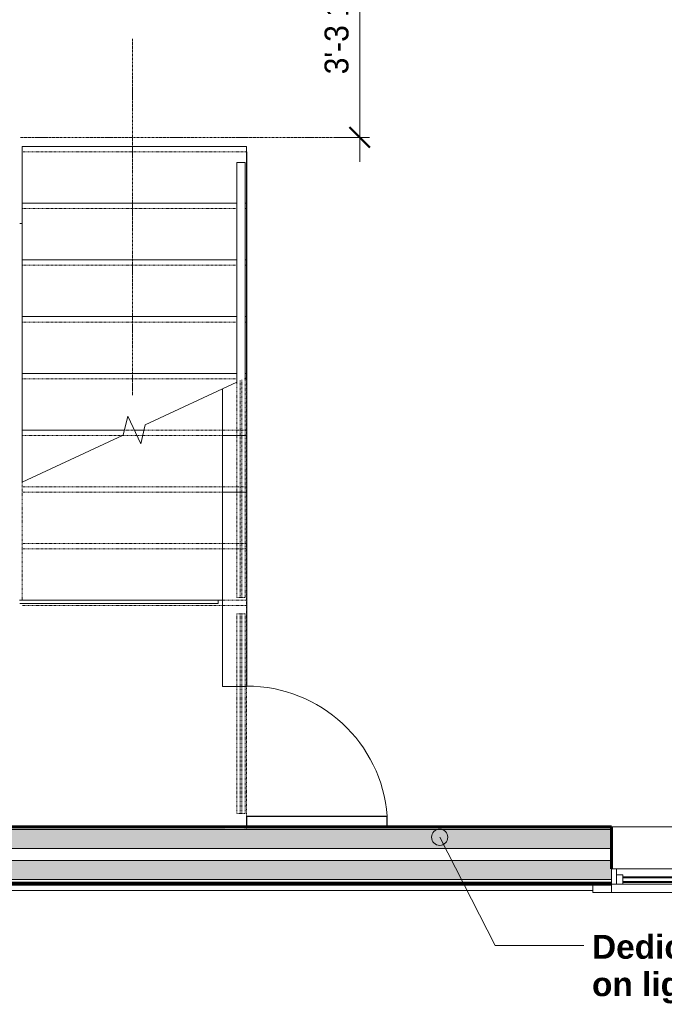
# Model space of a CAD drawing. Header units: inches. Extents: x -657 to 139, y -229 to 530.
# Tile 4 of 11: x -415 to -295, y -203 to -21. Entities that reach past the tile are written whole.
import ezdxf

# ---------------------------------------------------------------- set-up
doc = ezdxf.new("R2010")
doc.units = ezdxf.units.IN
doc.header["$MEASUREMENT"] = 0
doc.linetypes.add('3B Center Short', pattern=[0.59375, 0.375, -0.0625, 0.09375, -0.0625])
doc.linetypes.add('Overhead 1_16_', pattern=[0.101562, 0.0625, -0.039062])
for name, color, linetype, lineweight in [('A-ANNO-DIMS', 1, 'Continuous', 9), ('A-ANNO-DIMS-48', 1, 'Continuous', 9), ('A-ANNO-TEXT', 2, 'Continuous', 9), ('A-CLNG-SUSP', 5, 'Continuous', 18), ('A-DETL', 5, 'Continuous', 9), ('A-DETL-MBND', 5, 'Continuous', 9), ('A-DOOR', 1, 'Continuous', 18), ('A-FLOR-HRAL', 1, 'Continuous', 9), ('A-FLOR-STRS', 2, 'Continuous', 9), ('A-GLAZ', 6, 'Continuous', 18), ('A-GLAZ-GLAS', 6, 'Continuous', 40), ('A-SECT-MBND', 5, 'Overhead 1_16_', 9), ('A-WALL', 2, 'Continuous', 18), ('A-WALL-PATT', 2, 'Continuous', 60), ('I-WALL', 2, 'Continuous', 18), ('S-FNDN-FTNG', 4, 'Continuous', 18)]:
    doc.layers.add(name, color=color, linetype=linetype, lineweight=lineweight)
doc.styles.add('Arial', font='arial.ttf', dxfattribs={"height": 4.425898})
doc.styles.add('Arial_1', font='arial.ttf', dxfattribs={"width": 0.9, "height": 4.425898})
doc.dimstyles.new('Linear_-_3_32__Arial_Utility_Plans_1', dxfattribs={"dimscale": 12, "dimtxt": 4.5, "dimasz": 0.3125, "dimexe": 0.375, "dimexo": 0.375, "dimgap": 0.0625, "dimtad": 1, "dimrnd": 0.25, "dimzin": 3, "dimdsep": 46, "dimlunit": 4, "dimtxsty": 'Arial_1', "dimblk1": 'OBLIQUE', "dimblk2": 'OBLIQUE', "dimsah": 1, "dimcen": 0.09, "dimdle": 0.375, "dimazin": 0, "dimtfac": 1, "dimtix": 1, "dimtmove": 2, "dimatfit": 3, "dimfxl": 1, "dimtvp": 1, "dimfrac": 2, "dimtolj": 1, "dimtzin": 0, "dimarcsym": 2})

# ---------------------------------------------------------------- blocks, each defined once
blk = doc.blocks.new('Double Casement - _2_211510CS-2775949-First Floor Utility Plan')
at = {"layer": 'A-GLAZ'}
for p, q in [((-34.75, 6.81), (-38.25, 6.81)), ((-38.25, 6.81), (-38.25, 5.31)), ((-34.75, 5.31), (-34.75, 6.81)), ((-34.75, 6.81), (34.75, 6.81)), ((38.25, 6.81), (34.75, 6.81)), ((34.75, 6.81), (34.75, 5.31)), ((38.25, 5.31), (38.25, 6.81)), ((34.75, 5.31), (-34.75, 5.31)), ((-34.75, 5.31), (-34.75, 2.44)), ((-33.83, 2.44), (-33.83, 5.31)), ((-33.83, 5.31), (-32.68, 5.31)), ((-32.68, 5.31), (-32.68, 3.59)), ((-1.86, 5.31), (-0.73, 5.31)), ((-1.86, 3.59), (-1.86, 5.31)), ((-0.73, 5.31), (-0.73, 2.44)), ((0.73, 5.31), (0.73, 2.44)), ((1.86, 5.31), (0.73, 5.31)), ((1.86, 3.59), (1.86, 5.31)), ((33.83, 5.31), (32.68, 5.31)), ((32.68, 5.31), (32.68, 3.59)), ((33.83, 5.31), (33.83, 2.44)), ((34.75, 2.44), (34.75, 5.31)), ((-34.75, 2.44), (34.75, 2.44)), ((-32.68, 3.59), (-33.83, 3.59)), ((-0.73, 3.59), (-1.86, 3.59)), ((0.73, 3.59), (1.86, 3.59)), ((32.68, 3.59), (33.83, 3.59))]:
    blk.add_line(p, q, dxfattribs=at)
at = {"layer": 'A-GLAZ-GLAS'}
for p, q in [((-1.86, 5), (-32.68, 5)), ((-1.86, 3.99), (-32.68, 3.99)), ((1.86, 4.93), (32.68, 4.93)), ((1.86, 4.05), (32.68, 4.05))]:
    blk.add_line(p, q, dxfattribs=at)
blk = doc.blocks.new('Single Flush Access Panel - 2240HC-1006089-First Floor Utility Plan')
at = {"layer": 'A-DOOR', "lineweight": 30}
for p, q in [((11, 2.25), (11, 28.24)), ((13, 28.24), (11, 28.24)), ((13, 2.25), (13, 28.24)), ((13, 2.25), (11, 2.25))]:
    blk.add_line(p, q, dxfattribs=at)
at = {"layer": 'A-DOOR', "lineweight": 9}
blk.add_arc((13, 2.25), 26.07, 94.4004, 180, dxfattribs=at)
blk = doc.blocks.new('Railing - Railing-1626509-First Floor Utility Plan')
at = {"layer": 'A-SECT-MBND'}
for p, q in [((-373.72, -131), (-373.47, -131)), ((-373.72, -131), (-373.72, -167.92)), ((-373.47, -131), (-373.47, -167.92)), ((-373.47, -167.92), (-373.72, -167.92))]:
    blk.add_line(p, q, dxfattribs=at)
blk = doc.blocks.new('Railing - Railing-V12-First Floor Utility Plan')
at = {"layer": 'A-SECT-MBND'}
for p, q in [((-373.72, -131), (-373.47, -131)), ((-373.72, -131), (-373.72, -167.92)), ((-373.47, -131), (-373.47, -167.92)), ((-373.47, -167.92), (-373.72, -167.92))]:
    blk.add_line(p, q, dxfattribs=at)
blk = doc.blocks.new('Railing - Railing-V13-First Floor Utility Plan')
at = {"layer": 'A-SECT-MBND'}
for p, q in [((-373.72, -131), (-373.47, -131)), ((-373.72, -131), (-373.72, -167.92)), ((-373.47, -131), (-373.47, -167.92)), ((-373.47, -167.92), (-373.72, -167.92))]:
    blk.add_line(p, q, dxfattribs=at)
blk = doc.blocks.new('Railing - Railing-V14-First Floor Utility Plan')
at = {"layer": 'A-SECT-MBND'}
for p, q in [((-373.72, -131), (-373.47, -131)), ((-373.72, -131), (-373.72, -167.92)), ((-373.47, -131), (-373.47, -167.92)), ((-373.47, -167.92), (-373.72, -167.92))]:
    blk.add_line(p, q, dxfattribs=at)
blk = doc.blocks.new('Railing - Railing-V15-First Floor Utility Plan')
at = {"layer": 'A-SECT-MBND'}
for p, q in [((-373.72, -131), (-373.47, -131)), ((-373.72, -131), (-373.72, -167.92)), ((-373.47, -131), (-373.47, -167.92)), ((-373.47, -167.92), (-373.72, -167.92))]:
    blk.add_line(p, q, dxfattribs=at)
blk = doc.blocks.new('Railing - Railing-V16-First Floor Utility Plan')
at = {"layer": 'A-SECT-MBND'}
for p, q in [((-373.72, -131), (-373.47, -131)), ((-373.72, -131), (-373.72, -167.92)), ((-373.47, -131), (-373.47, -167.92)), ((-373.47, -167.92), (-373.72, -167.92))]:
    blk.add_line(p, q, dxfattribs=at)
blk = doc.blocks.new('Railing - Railing-V17-First Floor Utility Plan')
at = {"layer": 'A-SECT-MBND'}
for p, q in [((-373.72, -131), (-373.47, -131)), ((-373.72, -131), (-373.72, -167.92)), ((-373.47, -131), (-373.47, -167.92)), ((-373.47, -167.92), (-373.72, -167.92))]:
    blk.add_line(p, q, dxfattribs=at)
blk = doc.blocks.new('Railing - Railing-V18-First Floor Utility Plan')
at = {"layer": 'A-SECT-MBND'}
for p, q in [((-373.72, -131), (-373.47, -131)), ((-373.72, -131), (-373.72, -167.92)), ((-373.47, -131), (-373.47, -167.92)), ((-373.47, -167.92), (-373.72, -167.92))]:
    blk.add_line(p, q, dxfattribs=at)
blk = doc.blocks.new('Railing - Railing-V19-First Floor Utility Plan')
at = {"layer": 'A-SECT-MBND'}
for p, q in [((-373.72, -131), (-373.47, -131)), ((-373.72, -131), (-373.72, -167.92)), ((-373.47, -131), (-373.47, -167.92)), ((-373.47, -167.92), (-373.72, -167.92))]:
    blk.add_line(p, q, dxfattribs=at)
blk = doc.blocks.new('Railing - Railing-V20-First Floor Utility Plan')
at = {"layer": 'A-SECT-MBND'}
for p, q in [((-373.72, -131), (-373.47, -131)), ((-373.72, -131), (-373.72, -167.92)), ((-373.47, -131), (-373.47, -167.92)), ((-373.47, -167.92), (-373.72, -167.92))]:
    blk.add_line(p, q, dxfattribs=at)
blk = doc.blocks.new('Railing - Railing-V21-First Floor Utility Plan')
at = {"layer": 'A-SECT-MBND'}
for p, q in [((-373.72, -131), (-373.47, -131)), ((-373.72, -131), (-373.72, -167.92)), ((-373.47, -131), (-373.47, -167.92)), ((-373.47, -167.92), (-373.72, -167.92))]:
    blk.add_line(p, q, dxfattribs=at)
blk = doc.blocks.new('Railing - Railing-V22-First Floor Utility Plan')
at = {"layer": 'A-SECT-MBND'}
for p, q in [((-374.34, -131), (-372.84, -131)), ((-374.34, -131), (-374.34, -167.92)), ((-372.84, -131), (-372.84, -167.92)), ((-372.84, -167.92), (-374.34, -167.92))]:
    blk.add_line(p, q, dxfattribs=at)
blk = doc.blocks.new('Railing - Railing-1627492-First Floor Utility Plan')
at = {"layer": 'A-SECT-MBND'}
for p, q in [((-373.72, -87.8), (-373.72, -127.92)), ((-373.47, -87.68), (-373.47, -127.92)), ((-373.47, -127.92), (-373.72, -127.92))]:
    blk.add_line(p, q, dxfattribs=at)
blk = doc.blocks.new('Railing - Railing-V23-First Floor Utility Plan')
at = {"layer": 'A-SECT-MBND'}
for p, q in [((-373.72, -87.8), (-373.72, -127.92)), ((-373.47, -87.68), (-373.47, -127.92)), ((-373.47, -127.92), (-373.72, -127.92))]:
    blk.add_line(p, q, dxfattribs=at)
blk = doc.blocks.new('Railing - Railing-V24-First Floor Utility Plan')
at = {"layer": 'A-SECT-MBND'}
for p, q in [((-373.72, -87.8), (-373.72, -127.92)), ((-373.47, -87.68), (-373.47, -127.92)), ((-373.47, -127.92), (-373.72, -127.92))]:
    blk.add_line(p, q, dxfattribs=at)
blk = doc.blocks.new('Railing - Railing-V25-First Floor Utility Plan')
at = {"layer": 'A-SECT-MBND'}
for p, q in [((-373.72, -87.8), (-373.72, -127.92)), ((-373.47, -87.68), (-373.47, -127.92)), ((-373.47, -127.92), (-373.72, -127.92))]:
    blk.add_line(p, q, dxfattribs=at)
blk = doc.blocks.new('Railing - Railing-V26-First Floor Utility Plan')
at = {"layer": 'A-SECT-MBND'}
for p, q in [((-373.72, -87.8), (-373.72, -127.92)), ((-373.47, -87.68), (-373.47, -127.92)), ((-373.47, -127.92), (-373.72, -127.92))]:
    blk.add_line(p, q, dxfattribs=at)
blk = doc.blocks.new('Railing - Railing-V27-First Floor Utility Plan')
at = {"layer": 'A-SECT-MBND'}
for p, q in [((-373.72, -87.8), (-373.72, -127.92)), ((-373.47, -87.68), (-373.47, -127.92)), ((-373.47, -127.92), (-373.72, -127.92))]:
    blk.add_line(p, q, dxfattribs=at)
blk = doc.blocks.new('Railing - Railing-V28-First Floor Utility Plan')
at = {"layer": 'A-SECT-MBND'}
for p, q in [((-373.72, -87.8), (-373.72, -127.92)), ((-373.47, -87.68), (-373.47, -127.92)), ((-373.47, -127.92), (-373.72, -127.92))]:
    blk.add_line(p, q, dxfattribs=at)
blk = doc.blocks.new('Railing - Railing-V29-First Floor Utility Plan')
at = {"layer": 'A-SECT-MBND'}
for p, q in [((-373.72, -87.8), (-373.72, -127.92)), ((-373.47, -87.68), (-373.47, -127.92)), ((-373.47, -127.92), (-373.72, -127.92))]:
    blk.add_line(p, q, dxfattribs=at)
blk = doc.blocks.new('Railing - Railing-V30-First Floor Utility Plan')
at = {"layer": 'A-SECT-MBND'}
for p, q in [((-373.72, -87.8), (-373.72, -127.92)), ((-373.47, -87.68), (-373.47, -127.92)), ((-373.47, -127.92), (-373.72, -127.92))]:
    blk.add_line(p, q, dxfattribs=at)
blk = doc.blocks.new('Railing - Railing-V31-First Floor Utility Plan')
at = {"layer": 'A-SECT-MBND'}
for p, q in [((-373.72, -87.8), (-373.72, -127.92)), ((-373.47, -87.68), (-373.47, -127.92)), ((-373.47, -127.92), (-373.72, -127.92))]:
    blk.add_line(p, q, dxfattribs=at)
blk = doc.blocks.new('Railing - Railing-V32-First Floor Utility Plan')
at = {"layer": 'A-SECT-MBND'}
for p, q in [((-373.72, -87.8), (-373.72, -127.92)), ((-373.47, -87.68), (-373.47, -127.92)), ((-373.47, -127.92), (-373.72, -127.92))]:
    blk.add_line(p, q, dxfattribs=at)
blk = doc.blocks.new('Railing - Railing-V33-First Floor Utility Plan')
at = {"layer": 'A-FLOR-HRAL'}
for p, q in [((-374.34, -47.42), (-372.84, -47.42)), ((-374.34, -47.42), (-374.34, -88.09)), ((-372.84, -47.42), (-372.84, -87.39))]:
    blk.add_line(p, q, dxfattribs=at)
at = {"layer": 'A-SECT-MBND'}
for p, q in [((-372.84, -87.39), (-372.84, -127.92)), ((-374.34, -88.09), (-374.34, -127.92)), ((-372.84, -127.92), (-374.34, -127.92))]:
    blk.add_line(p, q, dxfattribs=at)
blk = doc.blocks.new('House Slab Perimeter Insulation - House Slab Perimeter Insulation-2402339-First Floor Utility Plan')
at = {"layer": 'A-DETL-MBND'}
blk.add_line((-308.54, -182.17), (-524.29, -182.17), dxfattribs=at)
blk = doc.blocks.new('DIMBLOCK9-First Floor Utility Plan')
at = {"layer": 'A-ANNO-DIMS-48', "lineweight": 50, "transparency": 16777216}
for p, q in [((-351.64, -3.42), (-353.52, -1.54)), ((-351.64, -3.42), (-349.77, -5.29)), ((-351.64, -42.76), (-353.52, -40.89)), ((-351.64, -42.76), (-349.77, -44.64))]:
    blk.add_line(p, q, dxfattribs=at)
at = {"layer": 'A-ANNO-DIMS-48', "transparency": 16777216}
for p, q in [((-349.8, -3.42), (-356.14, -3.42)), ((-351.64, -47.26), (-351.64, -3.42)), ((-351.64, -3.42), (-349.8, -3.42)), ((-349.8, -42.76), (-356.14, -42.76)), ((-351.64, -42.76), (-349.8, -42.76))]:
    blk.add_line(p, q, dxfattribs=at)
at = {"layer": 'A-ANNO-DIMS-48', "color": 0, "transparency": 16777216, "insert": (-358.14, -31.09), "char_height": 4.426, "width": 24.0092, "attachment_point": 1, "rotation": 90, "line_spacing_factor": 0.938532, "style": 'Arial_1'}
blk.add_mtext('3\'-3 1/4"', dxfattribs=at)
blk = doc.blocks.new('_Oblique')
at = {"color": 0, "linetype": 'ByBlock', "lineweight": -2}
blk.add_line((-0.5, -0.5), (0.5, 0.5), dxfattribs=at)

msp = doc.modelspace()

# ---------------------------------------------------------------- hatches: boundary and pattern name
at = {"layer": 'A-ANNO-TEXT'}
h = msp.add_hatch(color=7, dxfattribs=at)
edge = h.paths.add_edge_path(flags=0)
edge.add_arc((-336.8334, -172.338), 1.5, 0, 360)
at = {"layer": 'A-WALL-PATT'}
h = msp.add_hatch(color=256, dxfattribs=at)
h.paths.add_polyline_path([(-52.0361, -174.4179), (-51.5361, -174.4179), (-51.5361, -170.9179), (-91.5361, -170.9179), (-91.5361, -174.4179), (-54.3208, -174.4179)], flags=0)
h.paths.add_polyline_path([(-161.0361, -174.4179), (-161.0361, -170.9179), (-235.5361, -170.9179), (-235.5361, -174.4179), (-161.3782, -174.4179)], flags=0)
h.paths.add_polyline_path([(-305.0361, -174.4179), (-305.0361, -170.9179), (-513.0361, -170.9179), (-513.0361, -174.4179), (-375.493, -174.4179)], flags=0)
at = {"layer": 'A-WALL-PATT', "lineweight": 9}
h = msp.add_hatch(dxfattribs=at)
h.set_pattern_fill('FP_1', color=256, style=0, pattern_type=2)
h.set_pattern_definition([(0, (0, 0), (15.36, 3.84), [0.634, -10.886, 0.634, -10.886, -61.44]), (0, (0, 0), (15.36, 3.84), [-23.04, 0.634, -22.406, 0.634, -10.886, -26.88]), (0, (0, 0), (15.36, 3.84), [-57.6, 0.634, -7.046, 0.634, -18.566]), (120, (5.76, 1.92), (-11.005538, 11.38215), [0.634, -10.886, 0.634, -10.886, -61.44]), (120, (5.76, 1.92), (-11.005538, 11.38215), [-23.04, 0.634, -22.406, 0.634, -10.886, -26.88]), (120, (5.76, 1.92), (-11.005538, 11.38215), [-57.6, 0.634, -7.046, 0.634, -18.566]), (240, (7.68, 9.6), (-4.354462, -15.22215), [0.634, -10.886, 0.634, -10.886, -61.44]), (240, (7.68, 9.6), (-4.354462, -15.22215), [-23.04, 0.634, -22.406, 0.634, -10.886, -26.88]), (240, (7.68, 9.6), (-4.354462, -15.22215), [-57.6, 0.634, -7.046, 0.634, -18.566])])
h.paths.add_polyline_path([(-161.0361, -170.9179), (-161.0361, -170.4179), (-235.5361, -170.4179), (-235.5361, -170.9179), (-161.3782, -170.9179)], flags=0)
h.paths.add_polyline_path([(-52.0361, -170.9179), (-52.0361, -170.4179), (-91.5361, -170.4179), (-91.5361, -170.9179), (-54.3208, -170.9179)], flags=0)
h.paths.add_polyline_path([(-305.0361, -170.9179), (-305.0361, -170.4179), (-373.0353, -170.4179), (-373.0353, -170.9179)], flags=0)
h.paths.add_polyline_path([(-461.0361, -170.9179), (-461.0361, -170.4179), (-512.5361, -170.4179), (-512.5361, -170.9179), (-482.5504, -170.9179)], flags=0)
h.paths.add_polyline_path([(-457.5361, -170.9179), (-376.5353, -170.9179), (-376.5353, -170.4179), (-457.5361, -170.4179)], flags=0)
at = {"layer": 'A-WALL-PATT'}
h = msp.add_hatch(color=256, dxfattribs=at)
h.paths.add_polyline_path([(-235.5361, -180.1679), (-161.0361, -180.1679), (-161.0361, -176.6679), (-235.5361, -176.6679), (-235.5361, -178.1679)], flags=0)
h.paths.add_polyline_path([(-45.7861, -180.1679), (-45.7861, -176.6679), (-91.5361, -176.6679), (-91.5361, -180.1679), (-52.0361, -180.1679)], flags=0)
h.paths.add_polyline_path([(-512.5361, -180.1679), (-305.0361, -180.1679), (-305.0361, -176.6679), (-518.7861, -176.6679), (-518.7861, -180.1679), (-518.2362, -180.1679)], flags=0)
at = {"layer": 'A-WALL-PATT', "lineweight": 9}
h = msp.add_hatch(dxfattribs=at)
h.set_pattern_fill('FP_2', color=256, style=0, pattern_type=2)
h.set_pattern_definition([(135, (0, 0), (-4.006467, -4.006467), [])])
h.paths.add_polyline_path([(-52.0361, -181.0429), (-41.7861, -181.0429), (-41.7861, -180.6679), (-91.5361, -180.6679), (-91.5361, -181.0429), (-54.3208, -181.0429)], flags=0)
h.paths.add_polyline_path([(-305.0361, -181.0429), (-305.0361, -180.6679), (-522.7861, -180.6679), (-522.7861, -181.0429), (-375.493, -181.0429)], flags=0)
h.paths.add_polyline_path([(-235.5361, -181.0429), (-161.0361, -181.0429), (-161.0361, -180.6679), (-235.5361, -180.6679)], flags=0)

# ---------------------------------------------------------------- linework, layer by layer
at = {"layer": 'A-ANNO-TEXT', "color": 7}
for p, q in [((-336.8334, -172.338), (-326.5574, -192.3725)), ((-326.5574, -192.3725), (-310.1608, -192.3725))]:
    msp.add_line(p, q, dxfattribs=at)
msp.add_circle((-336.8334, -172.338), 1.5, dxfattribs=at)
at = {"layer": 'A-CLNG-SUSP'}
for p, q in [((-414.0901, -58.6804), (-414.5353, -58.6804)), ((-377.8171, -128.4497), (-377.0353, -128.4497))]:
    msp.add_line(p, q, dxfattribs=at)
at = {"layer": 'A-DETL', "linetype": '3B Center Short'}
for p, q in [((-393.6542, -90.514), (-393.6542, -24.514)), ((-414.4042, -42.764), (-350.4042, -42.764))]:
    msp.add_line(p, q, dxfattribs=at)
at = {"layer": 'A-FLOR-STRS'}
for p, q in [((-372.5901, -44.4497), (-414.0901, -44.4497)), ((-414.0901, -44.4497), (-414.0901, -54.9497)), ((-372.5901, -44.4497), (-372.5901, -54.9497)), ((-414.0901, -54.9497), (-414.0901, -65.4497)), ((-374.3401, -54.9497), (-414.0901, -54.9497)), ((-372.5901, -54.9497), (-372.8401, -54.9497)), ((-372.5901, -54.9497), (-372.5901, -65.4497)), ((-414.0901, -65.4497), (-414.0901, -75.9497)), ((-374.3401, -65.4497), (-414.0901, -65.4497)), ((-372.5901, -65.4497), (-372.8401, -65.4497)), ((-372.5901, -65.4497), (-372.5901, -75.9497)), ((-414.0901, -75.9497), (-414.0901, -86.4497)), ((-374.3401, -75.9497), (-414.0901, -75.9497)), ((-372.5901, -75.9497), (-372.8401, -75.9497)), ((-372.5901, -75.9497), (-372.5901, -86.4497)), ((-414.0901, -86.4497), (-414.0901, -96.9497)), ((-374.3401, -86.4497), (-414.0901, -86.4497)), ((-372.5901, -86.4497), (-372.8401, -86.4497)), ((-372.8401, -87.3904), (-372.5901, -87.2739)), ((-372.5901, -86.4497), (-372.5901, -87.2739)), ((-391.3009, -95.9988), (-374.3401, -88.0899)), ((-395.3793, -97.9006), (-394.5287, -94.4008)), ((-394.5287, -94.4008), (-392.1515, -99.4987)), ((-392.1515, -99.4987), (-391.3009, -95.9988)), ((-414.0901, -96.9497), (-414.0901, -106.6256)), ((-395.1482, -96.9497), (-414.0901, -96.9497)), ((-414.0901, -106.6256), (-395.3793, -97.9006)), ((-391.532, -96.9497), (-393.3401, -96.9497))]:
    msp.add_line(p, q, dxfattribs=at)
at = {"layer": 'A-FLOR-STRS', "linetype": 'Overhead 1_16_'}
for p, q in [((-372.5901, -45.4497), (-414.0901, -45.4497)), ((-374.3401, -55.9497), (-414.0901, -55.9497)), ((-372.5901, -55.9497), (-372.8401, -55.9497)), ((-374.3401, -66.4497), (-414.0901, -66.4497)), ((-372.5901, -66.4497), (-372.8401, -66.4497)), ((-374.3401, -76.9497), (-414.0901, -76.9497)), ((-372.5901, -76.9497), (-372.8401, -76.9497)), ((-374.3401, -87.4497), (-414.0901, -87.4497)), ((-395.4846, -97.9497), (-414.0901, -97.9497)), ((-391.775, -97.9497), (-392.8738, -97.9497))]:
    msp.add_line(p, q, dxfattribs=at)
at = {"layer": 'A-SECT-MBND'}
for p, q in [((-372.5901, -87.4497), (-372.9673, -87.4497)), ((-372.5901, -87.2739), (-372.5901, -128.4497)), ((-392.8738, -97.9497), (-395.4846, -97.9497)), ((-393.3401, -96.9497), (-395.1482, -96.9497)), ((-372.5901, -97.9497), (-391.775, -97.9497)), ((-372.5901, -96.9497), (-391.532, -96.9497)), ((-414.0901, -106.6256), (-414.0901, -128.4497)), ((-372.5901, -107.4497), (-414.0901, -107.4497)), ((-372.5901, -108.4497), (-414.0901, -108.4497)), ((-372.5901, -117.9497), (-414.0901, -117.9497)), ((-372.5901, -118.9497), (-414.0901, -118.9497)), ((-414.0901, -128.4497), (-414.5671, -128.4497)), ((-372.5901, -128.4497), (-414.0901, -128.4497)), ((-372.5901, -170.9179), (-372.5901, -128.4497)), ((-372.5901, -129.4497), (-414.0901, -129.4497)), ((-457.0353, -170.9179), (-372.5901, -170.9179))]:
    msp.add_line(p, q, dxfattribs=at)
at = {"layer": 'A-WALL'}
for p, q in [((-457.5361, -170.9179), (-305.0361, -170.9179)), ((-305.0361, -170.4179), (-235.5361, -170.4179)), ((-516.5361, -174.4179), (-305.0361, -174.4179)), ((-518.7861, -176.6679), (-305.0361, -176.6679)), ((-522.2861, -180.1679), (-305.0361, -180.1679)), ((-522.7861, -180.6679), (-305.0361, -180.6679))]:
    msp.add_line(p, q, dxfattribs=at)
at = {"layer": 'A-WALL', "lineweight": 60}
for p, q in [((-305.0361, -170.4179), (-457.0361, -170.4179)), ((-305.0361, -178.1679), (-305.0361, -170.4179)), ((-305.0361, -181.0429), (-523.1611, -181.0429))]:
    msp.add_line(p, q, dxfattribs=at)
at = {"layer": 'I-WALL'}
for p, q in [((-372.5901, -45.4497), (-372.5353, -45.4497)), ((-372.5353, -144.4179), (-372.5353, -45.4497)), ((-372.5353, -55.9497), (-372.5901, -55.9497)), ((-372.5353, -66.4497), (-372.5901, -66.4497)), ((-372.5353, -76.9497), (-372.5901, -76.9497)), ((-372.5353, -87.4497), (-372.9673, -87.4497)), ((-377.0353, -89.3467), (-377.0353, -144.4179)), ((-372.5353, -97.9497), (-377.0353, -97.9497)), ((-372.5353, -108.4497), (-377.0353, -108.4497)), ((-377.8171, -128.4497), (-414.5353, -128.4497)), ((-414.5353, -129.0747), (-377.8171, -129.0747)), ((-377.8171, -129.0747), (-377.8171, -128.4497)), ((-377.0353, -144.4179), (-372.5353, -144.4179))]:
    msp.add_line(p, q, dxfattribs=at)

# ---------------------------------------------------------------- block references
at = {"layer": 'A-DOOR', "rotation": 269.9999999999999}
msp.add_blockref('Single Flush Access Panel - 2240HC-1006089-First Floor Utility Plan', (-374.7853, -157.4179), dxfattribs=at)
at = {"layer": 'A-FLOR-HRAL'}
for name in ['Railing - Railing-V33-First Floor Utility Plan', 'Railing - Railing-1627492-First Floor Utility Plan', 'Railing - Railing-V23-First Floor Utility Plan', 'Railing - Railing-V24-First Floor Utility Plan', 'Railing - Railing-V25-First Floor Utility Plan', 'Railing - Railing-V26-First Floor Utility Plan', 'Railing - Railing-V27-First Floor Utility Plan', 'Railing - Railing-V28-First Floor Utility Plan', 'Railing - Railing-V29-First Floor Utility Plan', 'Railing - Railing-V30-First Floor Utility Plan', 'Railing - Railing-V31-First Floor Utility Plan', 'Railing - Railing-V32-First Floor Utility Plan']:
    msp.add_blockref(name, (0, 0), dxfattribs=at)
at = {"layer": 'A-FLOR-HRAL', "linetype": 'Overhead 1_16_'}
msp.add_blockref('Railing - Railing-1626509-First Floor Utility Plan', (0, 0), dxfattribs=at)
at = {"layer": 'A-GLAZ', "rotation": 180}
msp.add_blockref('Double Casement - _2_211510CS-2775949-First Floor Utility Plan', (-270.2861, -175.7304), dxfattribs=at)
at = {"layer": 'A-SECT-MBND'}
for name in ['Railing - Railing-V22-First Floor Utility Plan', 'Railing - Railing-V12-First Floor Utility Plan', 'Railing - Railing-V13-First Floor Utility Plan', 'Railing - Railing-V14-First Floor Utility Plan', 'Railing - Railing-V15-First Floor Utility Plan', 'Railing - Railing-V16-First Floor Utility Plan', 'Railing - Railing-V17-First Floor Utility Plan', 'Railing - Railing-V18-First Floor Utility Plan', 'Railing - Railing-V19-First Floor Utility Plan', 'Railing - Railing-V20-First Floor Utility Plan', 'Railing - Railing-V21-First Floor Utility Plan']:
    msp.add_blockref(name, (0, 0), dxfattribs=at)
at = {"layer": 'S-FNDN-FTNG', "lineweight": 9}
msp.add_blockref('House Slab Perimeter Insulation - House Slab Perimeter Insulation-2402339-First Floor Utility Plan', (0, 0), dxfattribs=at)

# ---------------------------------------------------------------- texts
at = {"layer": 'A-ANNO-TEXT', "color": 7, "insert": (-308.6608, -190.4043), "char_height": 4.425898, "width": 62.154, "attachment_point": 1, "line_spacing_factor": 0.938532, "style": 'Arial'}
msp.add_mtext('\\fArial|b1|i0|c0|p34|;Dedicated outlet\\fArial|b0|i0|c0|p34|;\\P\\fArial|b1|i0|c0|p34|;on lighting circuit.', dxfattribs=at)

# ---------------------------------------------------------------- dimensions: what is measured, and where the dimension line sits
at = {"layer": 'A-ANNO-DIMS'}
dim = msp.add_linear_dim(base=(-351.6445, -3.4179), p1=(-354.2962, -42.764), p2=(-354.2962, -3.4179), angle=90, dimstyle='Linear_-_3_32__Arial_Utility_Plans_1', override={"dimpost": '<>', "dimfxl": 39.346129}, dxfattribs=at)
dim.commit()
dim.dimension.update_dxf_attribs({"geometry": 'DIMBLOCK9-First Floor Utility Plan', "text_midpoint": (-355.1852, -19.087), "dimtype": 160, "text_rotation": 90})

doc.saveas('drawing.dxf')
